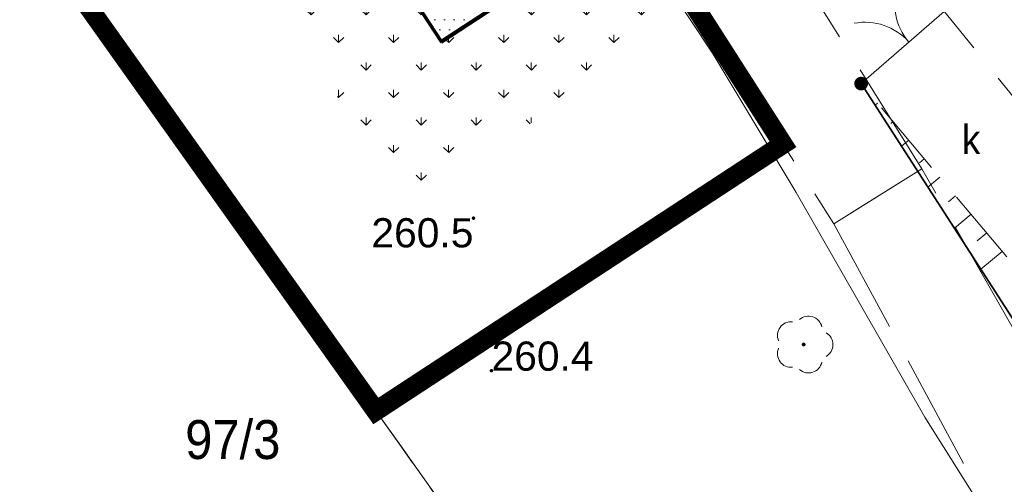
# Model space of a CAD drawing. Header units: metres. Extents: x 7480610 to 7484249, y 5635545 to 5637635.
# Tile 9 of 53: x 7480658 to 7480683, y 5637408 to 5637420. Entities that reach past the tile are written whole.
import ezdxf
from ezdxf.enums import TextEntityAlignment as Align

# ---------------------------------------------------------------- set-up
doc = ezdxf.new("R2010")
doc.units = ezdxf.units.M
doc.header["$MEASUREMENT"] = 0
for name, pattern in [('PHANTOM2', [1.25, 0.625, -0.125, 0.125, -0.125, 0.125, -0.125]), ('x-ref - mapa - Cedzyna_Horn$0$2 1', [3, 2, -1]), ('x-ref - mapa - Cedzyna_Horn$0$3 1', [4, 3, -1]), ('x-ref - mapa - Cedzyna_Horn$0$EGKK', [4, 3, -1]), ('x-ref - mapa - Cedzyna_Horn$0$EGUG', [2, 1, -1])]:
    doc.linetypes.add(name, pattern=pattern)
for name, color, linetype in [('_x-ref_mapa', 7, 'Continuous'), ('A_chodnik', 190, 'Continuous'), ('PFU-01 - Plan sytuacyjny Horn - x-ref architektura - 2024.12.04$0$A_chodnik', 190, 'Continuous')]:
    doc.layers.add(name, color=color, linetype=linetype)
for name, color, linetype, lineweight in [('dr_granica oprcowania', 24, 'PHANTOM2', 50), ('dr_obrzeże 8x30 H0', 160, 'Continuous', 50), ('dr_proj_wyp chodnik', 40, 'Continuous', 20), ('dr_proj_wyp zieleń', 80, 'Continuous', 20), ('x-ref - mapa - Cedzyna_Horn$0$EGDE', 92, 'Continuous', 20), ('x-ref - mapa - Cedzyna_Horn$0$EGDE_O', 92, 'Continuous', 20), ('x-ref - mapa - Cedzyna_Horn$0$EGKK', 8, 'Continuous', 20), ('x-ref - mapa - Cedzyna_Horn$0$EGUG', 8, 'Continuous', 20), ('x-ref - mapa - Cedzyna_Horn$0$OTK', 8, 'Continuous', 20), ('x-ref - mapa - Cedzyna_Horn$0$OTO', 8, 'Continuous', 20), ('x-ref - mapa - Cedzyna_Horn$0$OTR', 8, 'Continuous', 20), ('x-ref - mapa - Cedzyna_Horn$0$OTRN', 8, 'Continuous', 20), ('x-ref - mapa - Cedzyna_Horn$0$OTRN_O', 8, 'Continuous', 18), ('x-ref - mapa - Cedzyna_Horn$0$OTZ', 8, 'Continuous', 20), ('x-ref - mapa - Cedzyna_Horn$0$SUE', 8, 'Continuous', 20), ('x-ref - mapa - Cedzyna_Horn$0$SUK_O', 8, 'Continuous', 20)]:
    doc.layers.add(name, color=color, linetype=linetype, lineweight=lineweight)
doc.styles.add('x-ref - mapa - Cedzyna_Horn$0$BDOT', font='arial.ttf', dxfattribs={"width": 0.8999999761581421})
doc.styles.add('x-ref - mapa - Cedzyna_Horn$0$EGiB', font='arial.ttf', dxfattribs={"width": 0.8999999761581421})
doc.styles.add('x-ref - mapa - Cedzyna_Horn$0$GESUT', font='arial.ttf', dxfattribs={"width": 0.8999999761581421})
doc.linetypes.add('x-ref - mapa - Cedzyna_Horn$0$OTOO', pattern='A,7.5,[30,msgB.shx,S=1.28,R=0,X=0,Y=0],7.5', length=15)

# ---------------------------------------------------------------- blocks, each defined once
blk = doc.blocks.new('x-ref - mapa - Cedzyna_Horn$0$OTRN')
at = {"layer": 'x-ref - mapa - Cedzyna_Horn$0$OTRN', "color": 0, "const_width": 0.09}
blk.add_lwpolyline([(-0.045, 0, 1), (0.045, 0, 1)], format="xyb", close=True, dxfattribs=at)
at = {"layer": 'x-ref - mapa - Cedzyna_Horn$0$OTRN_O', "color": 0, "style": 'x-ref - mapa - Cedzyna_Horn$0$BDOT'}
blk.add_attdef('RZEDNA', (0.5138805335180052, 0.5151789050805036), '', height=1.5, dxfattribs=at)
blk = doc.blocks.new('x-ref - mapa - Cedzyna_Horn$0$OTZL')
at = {"layer": 'x-ref - mapa - Cedzyna_Horn$0$OTZ', "color": 0, "lineweight": 18, "const_width": 0.1}
blk.add_lwpolyline([(-0.05, 0, 1), (0.05, 0, 1)], format="xyb", close=True, dxfattribs=at)
at = {"layer": 'x-ref - mapa - Cedzyna_Horn$0$OTZ', "color": 0, "lineweight": 18}
for centre, start, end in [((-0.647213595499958, 0.4702282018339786), 83.99999999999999, 204), ((0.247213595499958, 0.7608452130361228), 12, 132), ((0.8, 0), 300.0000000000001, 59.99999999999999), ((-0.647213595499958, -0.4702282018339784), 156, 275.9999999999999), ((0.2472135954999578, -0.7608452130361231), 227.9999999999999, 348)]:
    blk.add_arc(centre, 0.7, start, end, dxfattribs=at)
blk = doc.blocks.new('x-ref - mapa - Cedzyna_Horn$0$oto')
at = {"layer": 'x-ref - mapa - Cedzyna_Horn$0$OTO', "color": 0, "const_width": 0.35}
blk.add_lwpolyline([(-0.175, 0, 1), (0.175, 0, 1)], format="xyb", close=True, dxfattribs=at)
blk = doc.blocks.new('x-ref - mapa - Cedzyna_Horn$0$OTOB')
at = {"layer": 'x-ref - mapa - Cedzyna_Horn$0$OTO', "color": 0, "lineweight": 18}
for centre, start, end in [((-0.0004391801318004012, 2.999999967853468), 209.9347383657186, 270.0083877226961), ((0.0182178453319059, -2.99994468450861), 90.34793735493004, 149.9343101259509)]:
    blk.add_arc(centre, 3, start, end, dxfattribs=at)
blk = doc.blocks.new('x-ref - mapa - Cedzyna_Horn')
at = {"layer": 'x-ref - mapa - Cedzyna_Horn$0$EGDE', "lineweight": 18}
for points in [[(7480718.319716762, 5637553.771509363), (7480653.19, 5637429), (7480676.82, 5637395.78), (7480690.378760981, 5637376.729082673)], [(7480673.296719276, 5637388.986030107), (7480676.82, 5637395.78), (7480653.19, 5637429), (7480648.529321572, 5637419.97363984)]]:
    blk.add_lwpolyline(points, dxfattribs=at)
at = {"layer": 'x-ref - mapa - Cedzyna_Horn$0$EGKK', "linetype": 'x-ref - mapa - Cedzyna_Horn$0$EGKK', "lineweight": 18}
for points in [[(7480650.805980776, 5637500.068921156), (7480653.57, 5637498.72), (7480643.06, 5637478.15), (7480632.69, 5637457.82), (7480653.19, 5637429), (7480676.82, 5637395.78), (7480690.378760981, 5637376.729082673)], [(7480673.296719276, 5637388.986030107), (7480676.82, 5637395.78), (7480653.19, 5637429), (7480632.69, 5637457.82), (7480643.06, 5637478.15), (7480639.667847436, 5637479.880873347)]]:
    blk.add_lwpolyline(points, dxfattribs=at)
at = {"layer": 'x-ref - mapa - Cedzyna_Horn$0$EGUG', "linetype": 'x-ref - mapa - Cedzyna_Horn$0$EGUG', "lineweight": 18}
for points in [[(7480650.805980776, 5637500.068921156), (7480653.57, 5637498.72), (7480643.06, 5637478.15), (7480632.69, 5637457.82), (7480653.19, 5637429), (7480676.82, 5637395.78), (7480690.378760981, 5637376.729082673)], [(7480673.296719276, 5637388.986030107), (7480676.82, 5637395.78), (7480653.19, 5637429), (7480632.69, 5637457.82), (7480643.06, 5637478.15), (7480639.667847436, 5637479.880873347)]]:
    blk.add_lwpolyline(points, dxfattribs=at)
at = {"layer": 'x-ref - mapa - Cedzyna_Horn$0$OTK', "linetype": 'x-ref - mapa - Cedzyna_Horn$0$3 1', "lineweight": 18}
blk.add_lwpolyline([(7480680.761, 5637416.175), (7480667.63138351, 5637437.16933854), (7480652.199, 5637457.955), (7480648.423, 5637460.883), (7480646.921, 5637458.096), (7480650.918, 5637455.998), (7480665.072, 5637435.745), (7480678.498, 5637414.765)], close=True, dxfattribs=at)
at = {"layer": 'x-ref - mapa - Cedzyna_Horn$0$OTK', "linetype": 'x-ref - mapa - Cedzyna_Horn$0$3 1', "lineweight": 18, "flags": 128}
blk.add_lwpolyline([(7480678.498, 5637414.765), (7480683.379, 5637405.747), (7480676.523, 5637389.294), (7480678.287, 5637388.316), (7480685.457, 5637402.267), (7480694.157, 5637389.677), (7480695.945, 5637390.993), (7480688.289, 5637403.009), (7480680.761, 5637416.175)], close=True, dxfattribs=at)
at = {"layer": 'x-ref - mapa - Cedzyna_Horn$0$OTO', "lineweight": 18}
blk.add_lwpolyline([(7480681.656, 5637420.498), (7480679.198, 5637418.365)], dxfattribs=at)
at = {"layer": 'x-ref - mapa - Cedzyna_Horn$0$OTO', "linetype": 'x-ref - mapa - Cedzyna_Horn$0$OTOO', "lineweight": 35, "flags": 128}
blk.add_lwpolyline([(7480679.198, 5637418.365), (7480688.796, 5637403.473), (7480696.302, 5637391.61)], dxfattribs=at)
at = {"layer": 'x-ref - mapa - Cedzyna_Horn$0$OTR', "lineweight": 18}
for p, q in [((7480679.61847426, 5637417.865205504), (7480679.554929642, 5637417.81174578)), ((7480680.019050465, 5637417.389062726), (7480679.957009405, 5637417.336867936)), ((7480680.41962667, 5637416.912919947), (7480680.235007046, 5637416.75760051)), ((7480680.820202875, 5637416.436777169), (7480680.697624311, 5637416.333652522)), ((7480681.22077908, 5637415.96063439), (7480680.91508445, 5637415.70345524)), ((7480681.621355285, 5637415.484491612), (7480681.438239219, 5637415.330437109)), ((7480682.02193149, 5637415.008348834), (7480681.595161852, 5637414.64930997)), ((7480682.422507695, 5637414.532206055), (7480682.178854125, 5637414.327221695)), ((7480682.8230839, 5637414.056063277), (7480682.275239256, 5637413.595164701))]:
    blk.add_line(p, q, dxfattribs=at)
at = {"layer": 'x-ref - mapa - Cedzyna_Horn$0$OTR', "linetype": 'x-ref - mapa - Cedzyna_Horn$0$2 1', "lineweight": 18}
for points in [[(7480670.333, 5637440.955), (7480651.825, 5637460.866), (7480652.199, 5637457.955), (7480667.63138351, 5637437.16933854), (7480683.236, 5637417.865), (7480687.798, 5637422.135)], [(7480700.565, 5637393.53), (7480690.664, 5637404.736), (7480679.198, 5637418.365), (7480679.198, 5637418.365), (7480688.796, 5637403.487743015), (7480697.131, 5637391.63)]]:
    blk.add_lwpolyline(points, close=True, dxfattribs=at)
at = {"layer": 'x-ref - mapa - Cedzyna_Horn$0$SUE', "lineweight": 18}
blk.add_lwpolyline([(7480694.692359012, 5637388.436648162), (7480691.33, 5637393.15), (7480686.76, 5637400.38), (7480680.83, 5637409.8), (7480677.53, 5637415.57), (7480675.4, 5637419.12), (7480670.67, 5637426.25), (7480662.93, 5637438.13), (7480657.13, 5637445.99), (7480652.82, 5637451.86), (7480648.71, 5637457.59), (7480648.93, 5637458.38), (7480653.53, 5637463.88), (7480653.69, 5637464.22), (7480652.56, 5637465.19), (7480645.48, 5637470.24), (7480644.1, 5637471.06), (7480644.09, 5637471.43)], dxfattribs=at)
at = {"layer": 'x-ref - mapa - Cedzyna_Horn$0$OTO', "lineweight": 18, "xscale": 0.5, "yscale": 0.5, "zscale": 0.5, "rotation": 310.9507479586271}
blk.add_blockref('x-ref - mapa - Cedzyna_Horn$0$OTOB', (7480680.427, 5637419.4315), dxfattribs=at)
at = {"layer": 'x-ref - mapa - Cedzyna_Horn$0$OTO', "lineweight": 18, "xscale": 0.5, "yscale": 0.5, "zscale": 0.5}
blk.add_blockref('x-ref - mapa - Cedzyna_Horn$0$oto', (7480679.198, 5637418.365), dxfattribs=at)
at = {"layer": 'x-ref - mapa - Cedzyna_Horn$0$OTRN'}
ref = blk.add_blockref('x-ref - mapa - Cedzyna_Horn$0$OTRN', (7480669.243, 5637414.909), dxfattribs=dict(at, xscale=0.5, yscale=0.5, zscale=0.5))
ref.add_attrib('RZEDNA', '260.5', dxfattribs={"layer": 'x-ref - mapa - Cedzyna_Horn$0$OTRN_O', "color": 0, "height": 0.75, "style": 'x-ref - mapa - Cedzyna_Horn$0$BDOT'}).set_placement((7480669.243, 5637414.909, 260.5), align=Align.TOP_RIGHT)
ref = blk.add_blockref('x-ref - mapa - Cedzyna_Horn$0$OTRN', (7480669.70557274, 5637410.99093275), dxfattribs=dict(at, xscale=0.5, yscale=0.5, zscale=0.5))
ref.add_attrib('RZEDNA', '260.4', (7480669.70557274, 5637410.99093275, 260.4), dxfattribs={"layer": 'x-ref - mapa - Cedzyna_Horn$0$OTRN_O', "color": 0, "height": 0.75, "style": 'x-ref - mapa - Cedzyna_Horn$0$BDOT'})
at = {"layer": 'x-ref - mapa - Cedzyna_Horn$0$OTZ', "lineweight": 18, "xscale": 0.5, "yscale": 0.5, "zscale": 0.5}
blk.add_blockref('x-ref - mapa - Cedzyna_Horn$0$OTZL', (7480677.723, 5637411.663, 260.716), dxfattribs=at)
at = {"layer": 'x-ref - mapa - Cedzyna_Horn$0$EGDE_O', "insert": (7480661.838913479, 5637409.723018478), "char_height": 1, "attachment_point": 1, "style": 'x-ref - mapa - Cedzyna_Horn$0$EGiB'}
blk.add_mtext('97/3', dxfattribs=at)
at = {"layer": 'x-ref - mapa - Cedzyna_Horn$0$SUK_O', "insert": (7480681.78709683, 5637417.30409918), "char_height": 0.75, "attachment_point": 1, "style": 'x-ref - mapa - Cedzyna_Horn$0$GESUT'}
blk.add_mtext('k', dxfattribs=at)
blk = doc.blocks.new('PFU-01 - Plan sytuacyjny Horn - x-ref architektura - 2024.12.04')
at = {"layer": 'PFU-01 - Plan sytuacyjny Horn - x-ref architektura - 2024.12.04$0$A_chodnik'}
for q in [(7480659.140305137, 5637433.673494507), (7480672.998243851, 5637422.487698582)]:
    blk.add_line((7480668.422079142, 5637419.488837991), q, dxfattribs=at)

msp = doc.modelspace()

# ---------------------------------------------------------------- block references
at = {"layer": '_x-ref_mapa', "lineweight": 70}
msp.add_blockref('x-ref - mapa - Cedzyna_Horn', (0, 0), dxfattribs=at)

# ---------------------------------------------------------------- next in the draw order: hatches: boundary and pattern name
at = {"layer": 'dr_proj_wyp chodnik'}
h = msp.add_hatch(dxfattribs=at)
h.set_pattern_fill('DOTS', color=256, scale=4)
h.set_pattern_definition([(0, (0, 0), (0.125, 0.25), [0, -0.25])])
h.paths.add_polyline_path([(7480663.70855946, 5637436.667170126), (7480659.108338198, 5637433.652545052), (7480668.426270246, 5637419.433679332), (7480673.026491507, 5637422.448304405)])
at = {"layer": 'dr_proj_wyp zieleń'}
h = msp.add_hatch(dxfattribs=at)
h.set_pattern_fill('GRASS', color=256)
h.set_pattern_definition([(90, (0, 0), (-0.7071067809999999, 0.7071067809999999), [0.1875, -1.226713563]), (45, (0, 0), (-0.7071067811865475, 0.7071067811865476), [0.1875, -0.8125]), (135, (0, 0), (-0.7071067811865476, -0.7071067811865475), [0.1875, -0.8125])])
h.paths.add_polyline_path([(7480674.670832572, 5637419.939092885), (7480673.026491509, 5637422.448304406), (7480668.426270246, 5637419.433679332), (7480659.108338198, 5637433.652545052), (7480663.708558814, 5637436.667169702), (7480660.029999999, 5637442.060000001), (7480655.575567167, 5637433.570122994), (7480667.561399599, 5637415.280126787)])

# ---------------------------------------------------------------- next in the draw order: linework, layer by layer
at = {"layer": 'A_chodnik'}
for q in [(7480659.142006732, 5637433.674608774), (7480672.999945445, 5637422.48881285)]:
    msp.add_line((7480668.423780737, 5637419.489952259), q, dxfattribs=at)
at = {"layer": 'dr_granica oprcowania', "lineweight": 70, "ltscale": 7, "const_width": 0.5}
msp.add_lwpolyline([(7480677.190610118, 5637416.80797927), (7480666.735827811, 5637409.956732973), (7480653.19, 5637429), (7480660.285767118, 5637442.593634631), (7480665.072, 5637435.745)], close=True, dxfattribs=at)
at = {"layer": 'dr_obrzeże 8x30 H0', "lineweight": 70}
for points in [[(7480659.108338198, 5637433.652545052), (7480668.426270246, 5637419.433679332)], [(7480668.426270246, 5637419.433679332), (7480673.026491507, 5637422.448304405)]]:
    msp.add_lwpolyline(points, dxfattribs=at)

# ---------------------------------------------------------------- next in the draw order: block references
at = {"layer": '_x-ref_mapa', "lineweight": 70}
msp.add_blockref('PFU-01 - Plan sytuacyjny Horn - x-ref architektura - 2024.12.04', (0, 0), dxfattribs=at)

doc.saveas('drawing.dxf')
